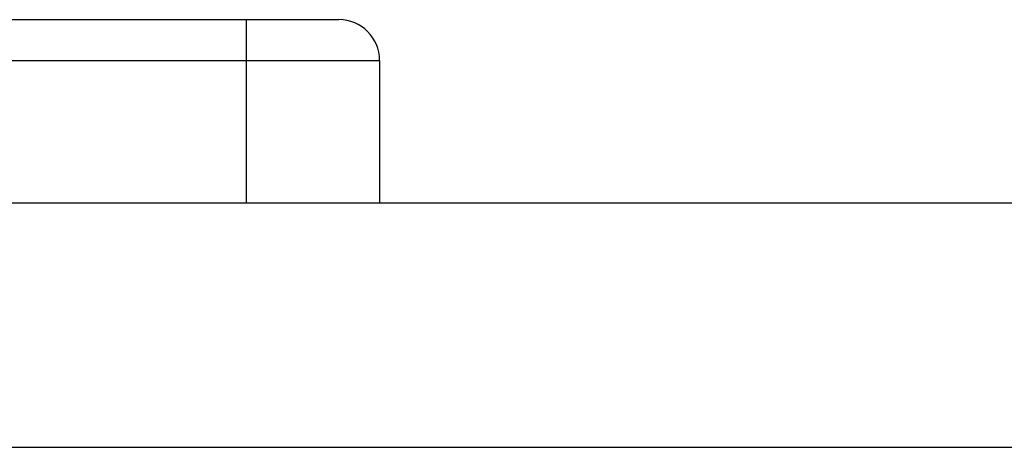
# Model space of a CAD drawing. Header units: millimetres. Extents: x -844 to -217, y -125 to 557.
# Tile 79 of 178: x -584 to -572, y 544 to 549. Entities that reach past the tile are written whole.
import ezdxf

# ---------------------------------------------------------------- set-up
doc = ezdxf.new("R2010")
doc.units = ezdxf.units.MM
doc.header["$LTSCALE"] = 23.1
doc.layers.add('R912005577_AM_0', color=7, linetype='CONTINUOUS')

msp = doc.modelspace()

# ---------------------------------------------------------------- linework, layer by layer
at = {"layer": 'R912005577_AM_0', "color": 7}
for p, q in [((-588.245, 549.214), (-580.518, 549.214)), ((-581.654, 546.959), (-581.654, 549.214)), ((-588.745, 548.714), (-580.018, 548.714)), ((-580.018, 548.714), (-580.018, 546.959)), ((-540.939, 546.959), (-627.336, 546.959)), ((-540.781, 543.959), (-627.493, 543.959))]:
    msp.add_line(p, q, dxfattribs=at)
msp.add_arc((-580.518, 548.714), 0.5, 0, 90, dxfattribs=at)

doc.saveas('drawing.dxf')
